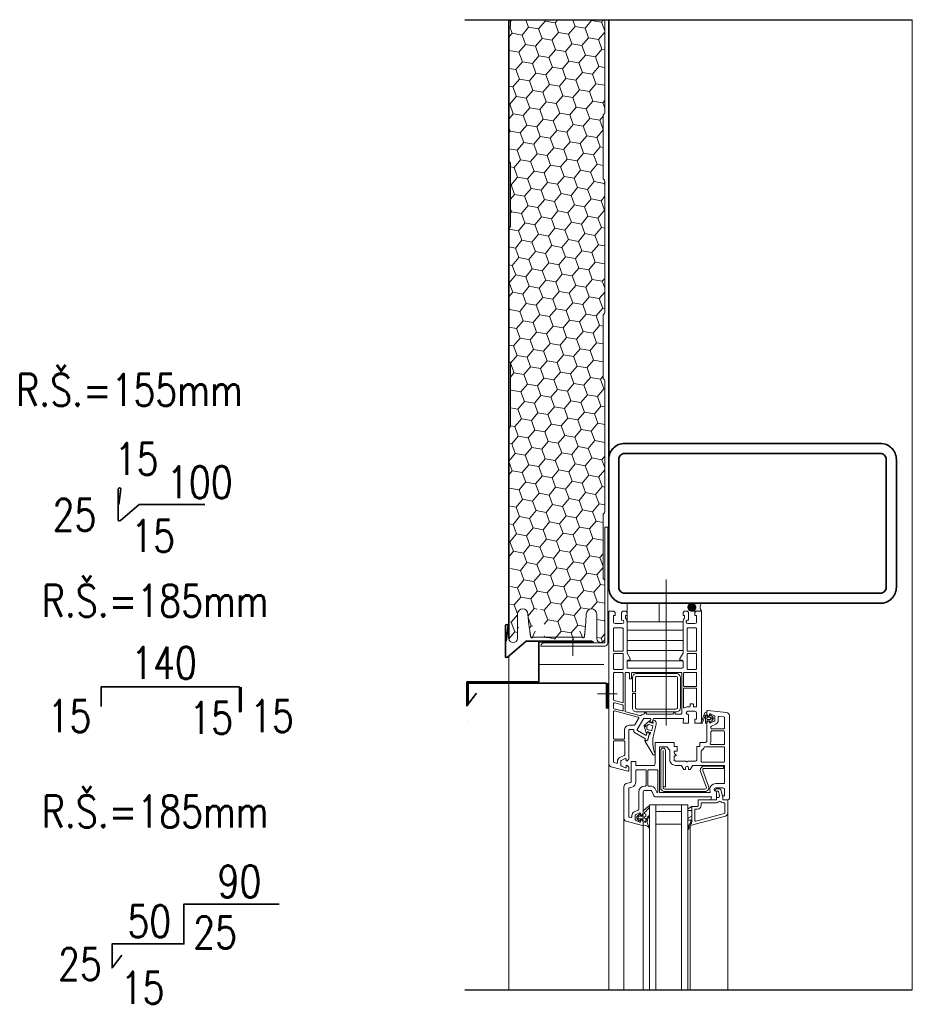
# Model space of a CAD drawing. Header units: millimetres. Extents: x -485339 to 350584, y -1189934 to 0.
# Tile 2 of 178: x -318442 to -317884, y -1055238 to -1054622. Entities that reach past the tile are written whole.
import ezdxf

# ---------------------------------------------------------------- set-up
doc = ezdxf.new("R2010")
doc.units = ezdxf.units.MM
doc.header["$LTSCALE"] = 10
for name, pattern in [('4008$0$SLD', [0]), ('4014$0$SLD', [0]), ('AUSGEZOGEN', [0]), ('DE_FLG$0$SLD', [0]), ('DE_MITTE$0$SLD', [0])]:
    doc.linetypes.add(name, pattern=pattern)
doc.layers.get('Defpoints').update_dxf_attribs({"color": 201})
for name, color, linetype, lineweight in [('N_klemp', 220, 'Continuous', 35), ('N_popis', 10, 'Continuous', 18), ('N_čáry_obrys', 10, 'Continuous', 35), ('N_čáry_plné', 10, 'Continuous', 18), ('N_šrary', 10, 'Continuous', 18), ('St_čáry_obrys', 5, 'Continuous', 35), ('St_čáry_plné', 250, 'Continuous', 18)]:
    doc.layers.add(name, color=color, linetype=linetype, lineweight=lineweight)
doc.styles.get("Standard").update_dxf_attribs({"font": 'simplex.shx', "width": 0.8})
doc.linetypes.add('IZOLACE', pattern='A,0.0001,-0.1,[134,ltypeshp.shx,S=0.1,R=0,X=-0.1,Y=0],-0.2,[134,ltypeshp.shx,S=0.1,R=180,X=0.1,Y=0],-0.1', length=0.4001)

# ---------------------------------------------------------------- blocks, each defined once
blk = doc.blocks.new('*X7571')
at = {"color": 0}
for p, q in [((144.05625, 175.3375), (144.05625, 175.3375)), ((144.1375, 175.175), (144.1375, 175.175)), ((144.21875, 175.3375), (144.21875, 175.3375)), ((144.21875, 175.0125), (144.21875, 175.0125)), ((144.3, 175.175), (144.3, 175.175)), ((144.38125, 175.3375), (144.38125, 175.3375)), ((144.38125, 175.0125), (144.38125, 175.0125)), ((144.4625, 175.175), (144.4625, 175.175)), ((144.54375, 175.3375), (144.54375, 175.3375)), ((144.54375, 175.0125), (144.54375, 175.0125)), ((144.625, 175.175), (144.625, 175.175)), ((144.70625, 175.3375), (144.70625, 175.3375)), ((143.975, 174.525), (143.975, 174.525)), ((144.1375, 174.525), (144.1375, 174.525)), ((144.21875, 174.6875), (144.21875, 174.6875)), ((144.3, 174.85), (144.3, 174.85)), ((144.3, 174.525), (144.3, 174.525)), ((144.38125, 174.6875), (144.38125, 174.6875)), ((144.4625, 174.85), (144.4625, 174.85)), ((144.4625, 174.525), (144.4625, 174.525)), ((144.54375, 174.6875), (144.54375, 174.6875)), ((144.625, 174.85), (144.625, 174.85)), ((144.625, 174.525), (144.625, 174.525)), ((144.70625, 174.6875), (144.70625, 174.6875)), ((144.7875, 174.525), (144.7875, 174.525))]:
    blk.add_line(p, q, dxfattribs=at)
blk = doc.blocks.new('*X7572')
at = {"color": 0}
for p, q in [((394.92, 631.63), (395.43, 632.13)), ((394.95, 631.47), (395.58, 632.11)), ((394.97, 631.85), (395.2, 632.08)), ((395, 631.35), (395.7, 632.05)), ((395.69, 631.21), (395, 631.9)), ((395.78, 631.29), (395.08, 631.99)), ((395.09, 631.26), (395.79, 631.97)), ((395.86, 631.39), (395.18, 632.07)), ((395.91, 631.52), (395.31, 632.12)), ((395.92, 631.68), (395.47, 632.13)), ((395.41, 631.13), (394.92, 631.62)), ((395.57, 631.15), (394.94, 631.78)), ((395.16, 631.2), (394.99, 631.37)), ((395.19, 631.19), (395.86, 631.86)), ((395.32, 631.14), (395.91, 631.73)), ((395.49, 631.14), (395.92, 631.56))]:
    blk.add_line(p, q, dxfattribs=at)

msp = doc.modelspace()

# ---------------------------------------------------------------- hatches: boundary and pattern name
at = {"layer": 'N_čáry_plné'}
h = msp.add_hatch(dxfattribs=at)
h.set_pattern_fill('NET', color=256, angle=45, style=0)
h.set_pattern_definition([(45, (-320485.2726, -1056006.063), (-2.245064, 2.245064), []), (135, (-320485.2726, -1056006.063), (-2.245064, -2.245064), [])])
h.paths.add_polyline_path([(-318062.03, -1054998.7), (-318062.03, -1054994.8), (-318063.03, -1054994.8), (-318063.03, -1054996.46, -0.213422)])
h = msp.add_hatch(dxfattribs=at)
h.set_pattern_fill('LINE', color=256, scale=2, style=0)
h.set_pattern_definition([(1e-13, (-320692.662, -1055956.594), (-1e-14, 6.35), [])])
h.paths.add_polyline_path([(-318062.03, -1055003.64), (-318062.03, -1055018.33), (-318060.03, -1055021.79), (-318060.03, -1055022.8), (-318061.53, -1055022.8, 0.414214), (-318062.03, -1055023.29), (-318062.03, -1055027.3, 0.414214), (-318061.53, -1055027.8), (-318027.53, -1055027.8, 0.414214), (-318027.03, -1055027.3), (-318027.03, -1055023.3, 0.414214), (-318027.53, -1055022.8), (-318029.03, -1055022.8), (-318029.03, -1055021.8), (-318027.03, -1055018.33), (-318027.03, -1055003.64)])
at = {"layer": 'N_šrary', "lineweight": 0}
h = msp.add_hatch(dxfattribs=at)
h.set_pattern_fill('HONEY', color=253, scale=2, angle=350, style=0)
h.set_pattern_definition([(350, (-308776.007, -1036060.685), (10.3352303, 3.761715), [6.35, -12.7]), (110, (-308776.007, -1036060.685), (-8.4253559, 7.0697145), [6.35, -12.7]), (50, (-308776.007, -1036060.685), (1.9098744, 10.8314295), [-12.7, 6.35])])
h.paths.add_polyline_path([(-318121.03, -1054993.95, -1), (-318114.53, -1054993.95), (-318113.94, -1055000.7), (-318112.75, -1055008.19, 0.73746), (-318111.62, -1055008.35), (-318111.46, -1055008.01, -0.982955), (-318112.85, -1055008.2), (-318113.23, -1055005.79), (-318114.04, -1055005.79), (-318113.85, -1055007.97, 0.388879), (-318111.86, -1055009.79), (-318110.69, -1055009.79), (-318091.03, -1055009.79), (-318089.72, -1055009.79, 0.388879), (-318087.72, -1055007.97), (-318087.53, -1055005.79), (-318088.56, -1055005.79), (-318087.94, -1054998.7), (-318087.53, -1054993.95, -1), (-318081.03, -1054993.95), (-318081.03, -1055009.2, 1), (-318076.03, -1055009.2), (-318076.03, -1055008.22), (-318076.03, -1054972.93, 0.267949), (-318076.53, -1054972.06, -0.267949), (-318077.03, -1054971.2), (-318077.03, -1054931.93, -0.267949), (-318076.53, -1054931.06, 0.267949), (-318076.03, -1054930.2), (-318076.03, -1054847.93, 0.267949), (-318076.53, -1054847.06, -0.267949), (-318077.03, -1054846.2), (-318077.03, -1054807.2, -0.267949), (-318076.53, -1054806.33, 0.267949), (-318076.03, -1054805.46), (-318076.03, -1054722.93, 0.267949), (-318076.53, -1054722.06, -0.267949), (-318077.03, -1054721.2), (-318077.03, -1054682.2, -0.267949), (-318076.53, -1054681.33, 0.267949), (-318076.03, -1054680.46), (-318076.03, -1054622.43), (-318135.03, -1054622.43), (-318135.03, -1054626.46, -0.267949), (-318135.53, -1054627.33, 0.267949), (-318136.03, -1054628.2), (-318136.03, -1054710.2, 0.267949), (-318135.53, -1054711.06, -0.267949), (-318135.03, -1054711.93), (-318135.03, -1054751.46, -0.267949), (-318135.53, -1054752.33, 0.267949), (-318136.03, -1054753.2), (-318136.03, -1054835.2, 0.267949), (-318135.53, -1054836.06, -0.267949), (-318135.03, -1054836.93), (-318135.03, -1054876.46, -0.267949), (-318135.53, -1054877.33, 0.267949), (-318136.03, -1054878.2), (-318136.03, -1054960.2, 0.267949), (-318135.53, -1054961.06, -0.267949), (-318135.03, -1054961.93), (-318135.03, -1055001.2, -0.267949), (-318135.53, -1055002.06, 0.267949), (-318136.03, -1055002.93), (-318136.03, -1055009.2, 0.920705), (-318130.58, -1055009.2), (-318130.58, -1054993.95, -1), (-318124.08, -1054993.95), (-318123.49, -1055000.7), (-318122.33, -1055007.99, 0.186793), (-318121.03, -1055004.62)])
h.paths.add_polyline_path([(-318089.77, -1055008.67, -0.277367), (-318090.06, -1055008.01)], flags=16)

# ---------------------------------------------------------------- linework, layer by layer
at = {"layer": 'Defpoints', "ltscale": 0.25}
for p, q in [((-318163.53, -1054622.14), (-317883.53, -1054622.14)), ((-318163.53, -1055228.94), (-317883.53, -1055228.94))]:
    msp.add_line(p, q, dxfattribs=at)
at = {"layer": 'N_klemp', "lineweight": 35}
for points in [[(-318380.42, -1054915.63, -0.729832), (-318378.81, -1054915.63), (-318380.02, -1054925.34)], [(-318326.21, -1054925.32), (-318367.4, -1054925.32), (-318379.15, -1054935.38, -0.369997), (-318380.42, -1054935.38), (-318380.42, -1054915.63)], [(-318138.13, -1055001.09, -0.729832), (-318136.52, -1055001.09), (-318137.73, -1055010.8)], [(-318083.92, -1055010.77), (-318125.12, -1055010.77), (-318136.86, -1055020.84, -0.369997), (-318138.13, -1055020.84), (-318138.13, -1055001.09)], [(-318161.58, -1055049.32), (-318161.58, -1055037.2), (-318075, -1055037.2), (-318075, -1055052.2, 1), (-318073.9, -1055052.2), (-318073.9, -1055037.23)], [(-318391.22, -1055051.65), (-318391.22, -1055039.54), (-318304.64, -1055039.54), (-318304.64, -1055054.54, 1), (-318303.54, -1055054.54), (-318303.54, -1055039.56)]]:
    msp.add_lwpolyline(points, format="xyb", dxfattribs=at)
for points in [[(-318083.03, -1055011.36), (-318117.28, -1055011.36), (-318117.28, -1055036.36), (-318162.28, -1055036.36), (-318162.28, -1055051.36), (-318156.19, -1055043.42)], [(-318279.74, -1055175.28), (-318339.31, -1055175.28), (-318339.31, -1055200.28), (-318384.31, -1055200.28), (-318384.31, -1055215.28), (-318378.22, -1055207.34)]]:
    msp.add_lwpolyline(points, dxfattribs=at)
at = {"layer": 'N_čáry_obrys'}
for points in [[(-318136.03, -1055009.2), (-318136.03, -1054622.14)], [(-318073.53, -1054622.14), (-318073.53, -1054896.72)]]:
    msp.add_lwpolyline(points, dxfattribs=at)
at = {"layer": 'N_čáry_obrys', "lineweight": 18}
msp.add_lwpolyline([(-318136.03, -1055020.13), (-318136.03, -1055228.94)], dxfattribs=at)
at = {"layer": 'N_čáry_plné'}
for p, q in [((-318136.03, -1054622.14), (-318136.03, -1055009.2)), ((-318073.53, -1054622.14), (-318073.53, -1054906.87)), ((-317883.53, -1055228.94), (-317883.53, -1054622.14)), ((-318015.53, -1054987.2), (-318021.53, -1054987.2)), ((-318021.53, -1054992.2), (-318015.53, -1054992.2)), ((-318064.9, -1055050.7), (-318069.9, -1055049.36)), ((-318070.53, -1055051.8), (-318070.53, -1055052.64)), ((-318070.16, -1055053.13), (-318065.16, -1055054.47)), ((-318064.53, -1055053.98), (-318064.53, -1055051.19)), ((-318075.18, -1055076.19), (-318075.18, -1055076.19))]:
    msp.add_line(p, q, dxfattribs=at)
at = {"layer": 'N_čáry_plné', "linetype": 'AUSGEZOGEN'}
for p, q in [((-318076.03, -1054622.43), (-318076.03, -1054680.46)), ((-318136.03, -1054628.2), (-318136.03, -1054710.2)), ((-318136.03, -1054628.2), (-318136.03, -1054710.2)), ((-318077.03, -1054682.2), (-318077.03, -1054721.2)), ((-318077.03, -1054682.2), (-318077.03, -1054721.2)), ((-318135.03, -1054711.93), (-318135.03, -1054751.46)), ((-318076.03, -1054722.93), (-318076.03, -1054805.46)), ((-318136.03, -1054753.2), (-318136.03, -1054835.2)), ((-318077.03, -1054807.2), (-318077.03, -1054846.2)), ((-318135.03, -1054836.93), (-318135.03, -1054876.46)), ((-318076.03, -1054847.93), (-318076.03, -1054930.2)), ((-318076.03, -1054849.72), (-318076.03, -1054930.2)), ((-318135.03, -1054868.43), (-318135.03, -1054876.46)), ((-318136.03, -1054878.2), (-318136.03, -1054960.2)), ((-318136.03, -1054878.2), (-318136.03, -1054960.2)), ((-318077.03, -1054931.93), (-318077.03, -1054971.2)), ((-318077.03, -1054931.93), (-318077.03, -1054971.2)), ((-318076.03, -1054972.93), (-318076.03, -1055009.2)), ((-318130.58, -1054993.95), (-318130.58, -1055009.2)), ((-318124.08, -1054993.95), (-318123.49, -1055000.7)), ((-318087.53, -1054993.95), (-318087.94, -1054998.7)), ((-318081.03, -1054993.95), (-318081.03, -1055009.2)), ((-318123.49, -1055000.7), (-318122.3, -1055008.19)), ((-318087.94, -1054998.7), (-318088.78, -1055008.2)), ((-318122.95, -1055004.7), (-318122.4, -1055008.2)), ((-318121.17, -1055008.35), (-318119.54, -1055004.7)), ((-318089.91, -1055008.34), (-318091.54, -1055004.69)), ((-318088.37, -1055004.69), (-318088.68, -1055008.22)), ((-318121.71, -1055008.7), (-318121.61, -1055008.7)), ((-318121.16, -1055008.34), (-318089.91, -1055008.34))]:
    msp.add_line(p, q, dxfattribs=at)
at = {"layer": 'N_čáry_plné', "linetype": 'Continuous'}
for p, q in [((-318048.04, -1055228.94), (-318048.04, -1055113.32)), ((-318044.04, -1055113.32), (-318048.04, -1055113.32)), ((-318044.04, -1055228.94), (-318044.04, -1055113.32)), ((-318028.04, -1055228.94), (-318028.04, -1055113.32)), ((-318024.04, -1055113.32), (-318028.04, -1055113.32)), ((-318024.04, -1055228.94), (-318024.04, -1055113.32))]:
    msp.add_line(p, q, dxfattribs=at)
at = {"layer": 'N_čáry_plné'}
for points in [[(-318116, -1055013.97, -0.414214), (-318114, -1055011.97), (-318076.03, -1055011.97), (-318076.03, -1054939.47), (-318074.03, -1054939.47), (-318074.03, -1055011.97, -0.414214), (-318076.03, -1055013.97), (-318116, -1055013.97)], [(-318050.55, -1055072.79, 0.707107), (-318049.14, -1055072.68), (-318048.3, -1055069.54), (-318047.47, -1055068.35, 0.520567), (-318047.61, -1055067.97), (-318049.31, -1055067.51), (-318049.49, -1055068.19, -0.745504), (-318050.06, -1055068.2), (-318051.42, -1055064.06, -0.297935), (-318051.31, -1055063.64), (-318048.06, -1055060.74, -0.745504), (-318047.57, -1055061.04), (-318047.76, -1055061.71), (-318046.09, -1055062.16, 0.606815), (-318045.79, -1055061.83), (-318046.03, -1055061.18, -0.153915), (-318046.04, -1055061.09), (-318045.89, -1055060.56, -0.414214), (-318045.4, -1055060.27, -0.425542), (-318043.89, -1055062.75), (-318045.35, -1055069.13, 0.153081), (-318044.53, -1055081.26, -0.708308), (-318045.69, -1055081.89), (-318050.67, -1055073.59, -0.282029), (-318050.87, -1055072.93), (-318050.83, -1055072.81, -0.707107), (-318050.55, -1055072.79)], [(-318039.5, -1055101.9), (-318038, -1055101.9), (-318038, -1055079.2, 1), (-318041, -1055079.2), (-318041, -1055102.4, 0.414214), (-318038.5, -1055104.9), (-318013.4, -1055104.9, 0.522229), (-318011.06, -1055101.53), (-318014.64, -1055091.85, -0.522229), (-318013.7, -1055090.5), (-318001.7, -1055090.5), (-318001.7, -1055089), (-318013.7, -1055089, 0.522229), (-318016.05, -1055092.37), (-318012.47, -1055102.05, -0.522229), (-318013.4, -1055103.4), (-318038.5, -1055103.4, -0.414214), (-318039.5, -1055102.4), (-318039.5, -1055079.2)], [(-318053.94, -1055123.11, -0.548619), (-318054.34, -1055123.24), (-318054.44, -1055123.16), (-318055.66, -1055122.13), (-318055.76, -1055122.05, -0.221695), (-318055.83, -1055121.9), (-318055.83, -1055120.49, -0.221694), (-318055.76, -1055120.34), (-318055.66, -1055120.26), (-318054.44, -1055119.23), (-318054.34, -1055119.15, -0.548619), (-318053.94, -1055119.28), (-318053.83, -1055119.69), (-318052.03, -1055119.69), (-318052.03, -1055117.16, -0.303346), (-318051.9, -1055116.98), (-318048.66, -1055114.07, -0.070456), (-318048.53, -1055114.04, -0.565003), (-318048.07, -1055114.65, -0.088529), (-318050.96, -1055117.82, 0.282029), (-318051.23, -1055118.27), (-318051.23, -1055118.73), (-318050.33, -1055119.06), (-318050.33, -1055120.5), (-318051.23, -1055120.73), (-318051.23, -1055121.66), (-318050.33, -1055121.9), (-318050.33, -1055123.5), (-318051.23, -1055123.73), (-318051.23, -1055124.1), (-318050.33, -1055124.1, -0.151253), (-318048.48, -1055120.12, -0.881616), (-318048.08, -1055120.47, 0.385228), (-318048.07, -1055127.21, -0.856923), (-318048.39, -1055127.52), (-318049.13, -1055126.72, 0.184411), (-318050.42, -1055126.1), (-318051.85, -1055125.97, -0.388886), (-318052.03, -1055125.77), (-318052.03, -1055125.1), (-318052.03, -1055122.7), (-318053.83, -1055122.7), (-318053.94, -1055123.11)], [(-318022.53, -1055126.2, 0.07144), (-318023.47, -1055128.33, -0.40386), (-318023.71, -1055128.48), (-318023.78, -1055128.46, -0.410765), (-318024.01, -1055128.11, -0.058815), (-318023.12, -1055125.58, -0.063292), (-318023.05, -1055125.47), (-318022.71, -1055125.05, -0.053572), (-318022.4, -1055124.75, 0.227931), (-318022.03, -1055123.97), (-318022.03, -1055123.18, 0.414214), (-318022.33, -1055122.88), (-318023.28, -1055122.88, -0.767327), (-318023.65, -1055121.48), (-318021.78, -1055120.4, 0.267927), (-318021.53, -1055119.97), (-318021.53, -1055117.38, 0.414214), (-318022.03, -1055116.88), (-318023.28, -1055116.88, -0.767327), (-318023.65, -1055115.48), (-318021.53, -1055114.25)]]:
    msp.add_lwpolyline(points, format="xyb", dxfattribs=at)
at = {"layer": 'N_čáry_plné', "ltscale": 0.25}
msp.add_lwpolyline([(-318037.51, -1055063.67), (-318037.51, -1054972.38)], dxfattribs=at)
at = {"layer": 'N_čáry_plné'}
msp.add_lwpolyline([(-318062.03, -1054998.7), (-318041.89, -1054998.7), (-318041.89, -1054987.2), (-318062.03, -1054987.2)], close=True, dxfattribs=at)
at = {"layer": 'N_čáry_plné', "linetype": 'Continuous'}
msp.add_lwpolyline([(-318073.53, -1055048.92), (-318073.53, -1054992.2), (-318070.28, -1054992.2), (-318069.53, -1054992.94), (-318069.53, -1054994.8), (-318070.53, -1054994.8), (-318070.53, -1054998.9, 0.414213), (-318069.53, -1054999.9), (-318065.03, -1054999.9, 0.414213), (-318064.03, -1054998.9), (-318064.03, -1054998.7, 0.414213), (-318065.03, -1054997.7), (-318065.53, -1054997.7), (-318065.53, -1054992.95), (-318064.78, -1054992.2), (-318062.78, -1054992.2), (-318062.03, -1054992.95), (-318062.03, -1054994.8), (-318063.03, -1054994.8), (-318063.03, -1054996.46, -0.213422), (-318062.03, -1054998.7), (-318062.03, -1055018.33), (-318060.03, -1055021.79), (-318060.03, -1055022.8), (-318061.53, -1055022.8, 0.414213), (-318062.03, -1055023.29), (-318062.03, -1055027.3, 0.414214), (-318061.53, -1055027.8), (-318027.53, -1055027.8, 0.414213), (-318027.03, -1055027.3), (-318027.03, -1055023.3, 0.414213), (-318027.53, -1055022.8), (-318029.03, -1055022.8), (-318029.03, -1055021.8), (-318027.03, -1055018.33), (-318027.03, -1054998.7, -0.213422), (-318026.03, -1054996.46), (-318026.03, -1054994.8), (-318027.03, -1054994.8), (-318027.03, -1054992.94), (-318026.28, -1054992.2), (-318024.28, -1054992.2), (-318023.53, -1054992.95), (-318023.53, -1054997.7), (-318024.03, -1054997.7, 0.414214), (-318025.03, -1054998.7), (-318025.03, -1054998.9, 0.414213), (-318024.03, -1054999.9), (-318019.53, -1054999.9, 0.414213), (-318018.53, -1054998.9), (-318018.53, -1054994.8), (-318019.53, -1054994.8), (-318019.53, -1054992.94), (-318018.78, -1054992.2), (-318015.53, -1054992.2), (-318015.53, -1055061.2, -0.414214), (-318016.53, -1055062.2), (-318019.53, -1055062.2), (-318019.53, -1055059.6), (-318018.53, -1055059.6), (-318018.53, -1055055.7, 0.414213), (-318019.53, -1055054.7), (-318024.03, -1055054.7, 1), (-318024.03, -1055056.7), (-318023.53, -1055056.7), (-318023.53, -1055062.2), (-318027.03, -1055062.2), (-318026.77, -1055059.2), (-318045.14, -1055059.2, 0.339454), (-318045.63, -1055059.57), (-318046.01, -1055060.99, -0.267949), (-318046.72, -1055061.69), (-318047.26, -1055061.84), (-318047.56, -1055061.76, -0.414214), (-318047.7, -1055061.51), (-318047.25, -1055059.82, 0.493145), (-318047.73, -1055059.2), (-318051.36, -1055059.2, 0.267949), (-318051.79, -1055059.45), (-318055.66, -1055066.15, 0.414214), (-318055.48, -1055066.83), (-318050.54, -1055069.68, 0.493145), (-318049.81, -1055069.38), (-318049.36, -1055067.69, -0.414214), (-318049.11, -1055067.55), (-318048.81, -1055067.63), (-318048.41, -1055068.03, -0.267949), (-318048.15, -1055069), (-318049.12, -1055072.62, -0.8391), (-318050.67, -1055072.48), (-318050.7, -1055072.15, 0.244698), (-318050.95, -1055071.76), (-318057.48, -1055067.99, -0.267949), (-318057.73, -1055067.56), (-318057.73, -1055066.7, 0.414214), (-318058.23, -1055066.2), (-318060.53, -1055066.2, 0.414214), (-318061.03, -1055066.7), (-318061.03, -1055084.7), (-318062.03, -1055085.69), (-318062.53, -1055085.69), (-318062.53, -1055084.8, 0.548619), (-318063.24, -1055084.34), (-318065.74, -1055085.51, 0.291473), (-318066.03, -1055085.96), (-318066.03, -1055088.43, 0.291474), (-318065.74, -1055088.88), (-318063.24, -1055090.05, 0.546633), (-318062.53, -1055089.59), (-318062.53, -1055088.7), (-318062.03, -1055088.7), (-318061.03, -1055089.69), (-318061.03, -1055091.7, -0.493145), (-318061.66, -1055092.18), (-318072.05, -1055089.39, -0.339454), (-318073.53, -1055087.46), (-318073.53, -1054992.2)], format="xyb", dxfattribs=at)
at = {"layer": 'N_čáry_plné'}
for points in [[(-318062.03, -1054998.7), (-318027.03, -1054998.7)], [(-318096.02, -1055020.07), (-318096.02, -1055007.86)], [(-318080.44, -1055043.8), (-318068.23, -1055043.8)], [(-318070.53, -1055051.8), (-318070.53, -1055049.85)], [(-318073.53, -1055087.46), (-318073.53, -1055228.94)], [(-318064.03, -1055121.54), (-318064.03, -1055228.94)], [(-317999.03, -1055118.36), (-317999.03, -1055228.94)], [(-318052.03, -1055125.89), (-318052.03, -1055228.94)], [(-318022.53, -1055126.2), (-318022.53, -1055228.94)]]:
    msp.add_lwpolyline(points, dxfattribs=at)
at = {"layer": 'N_čáry_plné', "linetype": 'Continuous'}
for points in [[(-318070.53, -1055003.1, -0.414214), (-318070.03, -1055002.6), (-318065.03, -1055002.6, -0.414214), (-318064.53, -1055003.1), (-318064.53, -1055016.7, -0.414214), (-318065.03, -1055017.2), (-318070.03, -1055017.2, -0.414214), (-318070.53, -1055016.69)], [(-318024.03, -1055002.6, 0.414214), (-318024.53, -1055003.1), (-318024.53, -1055016.7, 0.414214), (-318024.03, -1055017.2), (-318019.03, -1055017.2, 0.414214), (-318018.53, -1055016.7), (-318018.53, -1055003.1, 0.414214), (-318019.03, -1055002.6)], [(-318065.03, -1055018.5, -0.414214), (-318064.53, -1055019), (-318064.53, -1055028, -0.414214), (-318065.03, -1055028.5), (-318070.03, -1055028.5, -0.414214), (-318070.53, -1055027.99), (-318070.53, -1055019, -0.414213), (-318070.03, -1055018.5)], [(-318019.03, -1055018.5, -0.414213), (-318018.53, -1055019), (-318018.53, -1055028, -0.414214), (-318019.03, -1055028.5), (-318024.03, -1055028.5, -0.414214), (-318024.53, -1055028), (-318024.53, -1055019, -0.414214), (-318024.03, -1055018.5)], [(-318070.53, -1055031, -0.414214), (-318070.03, -1055030.5), (-318065.03, -1055030.5, -0.414214), (-318064.53, -1055030.99), (-318064.53, -1055048.81, -0.493145), (-318065.16, -1055049.29), (-318070.16, -1055047.95, -0.339454), (-318070.53, -1055047.47)], [(-318060.53, -1055031, 0.414214), (-318061.03, -1055030.5), (-318062.73, -1055030.5, 0.414214), (-318063.23, -1055031), (-318063.23, -1055054.6, 0.339454), (-318062.86, -1055055.08), (-318053.99, -1055057.46, 0.257005), (-318053.52, -1055057.34, -0.176272), (-318051.51, -1055056.5, 0.401872), (-318051.03, -1055056, -1.002105), (-318050.03, -1055055.99, 0.414214), (-318049.53, -1055056.5), (-318033.53, -1055056.5, 0.414214), (-318033.03, -1055055.99, -1), (-318032.03, -1055055.99, 0.414214), (-318031.53, -1055056.5), (-318028.23, -1055056.5, 0.414214), (-318027.73, -1055056), (-318027.73, -1055031, 0.414214), (-318028.23, -1055030.5), (-318058.73, -1055030.5, 0.414214), (-318059.23, -1055031), (-318059.23, -1055034.5), (-318060.53, -1055034.5)], [(-318026.23, -1055030.5), (-318019.03, -1055030.5, -0.414214), (-318018.53, -1055031), (-318018.53, -1055038.7, -0.414214), (-318019.03, -1055039.2), (-318026.23, -1055039.2, -0.414214), (-318026.73, -1055038.7), (-318026.73, -1055031, -0.414214)], [(-318019.03, -1055052), (-318020.03, -1055052, -0.414214), (-318020.53, -1055051.5), (-318020.53, -1055050.5, 0.414214), (-318021.03, -1055050), (-318022.03, -1055050, 0.414214), (-318022.53, -1055050.5), (-318022.53, -1055051.49, -0.414214), (-318023.03, -1055051.99), (-318024.03, -1055051.99, 0.138709), (-318025.97, -1055052.54, -0.586627), (-318026.73, -1055052.12), (-318026.73, -1055040.7, -0.414214), (-318026.23, -1055040.2), (-318019.03, -1055040.2, -0.414214), (-318018.53, -1055040.7), (-318018.53, -1055051.49, -0.414214)], [(-318057.53, -1055063.5), (-318060.53, -1055063.5, 0.414214), (-318063.73, -1055066.7), (-318063.73, -1055071.7), (-318063.73, -1055071.7, -0.414214), (-318064.23, -1055072.2), (-318070.03, -1055072.2, -0.414214), (-318070.53, -1055071.7), (-318070.53, -1055055.02, -0.493145), (-318069.9, -1055054.54), (-318055.09, -1055058.51, -0.493145), (-318054.79, -1055059.24), (-318057.1, -1055063.25, -0.267949)], [(-318032.63, -1055076.7), (-318030.78, -1055076.7), (-318030.78, -1055079.7), (-318032.63, -1055079.7), (-318032.63, -1055080.41, 0.176327), (-318032.39, -1055081.05), (-318031.38, -1055082.27, -0.63707), (-318031.53, -1055082.6), (-318032.63, -1055082.6), (-318032.63, -1055084.9, 0.414214), (-318031.63, -1055085.9), (-318025.03, -1055085.9, 0.99998), (-318024.03, -1055085.9), (-318019.28, -1055085.9, 0.414214), (-318018.28, -1055084.89), (-318018.28, -1055076.7), (-318016.43, -1055076.7), (-318016.43, -1055074.2), (-318013.03, -1055074.2, 0.414214), (-318012.03, -1055073.2), (-318012.03, -1055061.7), (-318011.03, -1055060.69), (-318010.53, -1055060.69), (-318010.53, -1055061.6, 0.54862), (-318009.82, -1055062.05), (-318007.32, -1055060.88, 0.291474), (-318007.03, -1055060.43), (-318007.03, -1055057.96, 0.291474), (-318007.32, -1055057.51), (-318009.82, -1055056.34, 0.546634), (-318010.53, -1055056.79), (-318010.53, -1055057.69), (-318011.03, -1055057.69), (-318012.03, -1055056.69), (-318012.03, -1055054.7, -0.445229), (-318011.48, -1055054.2), (-317999.82, -1055055.42, -0.383864), (-317998.03, -1055057.41), (-317998.03, -1055109.19, -0.414213), (-317999.03, -1055110.2), (-318002.03, -1055110.2), (-318002.03, -1055107.59), (-318001.03, -1055107.59), (-318001.03, -1055103.7, 0.414215), (-318002.03, -1055102.7), (-318006.53, -1055102.7, 0.999998), (-318006.53, -1055104.7), (-318006.03, -1055104.7), (-318006.03, -1055110.2), (-318009.53, -1055110.2), (-318009.18, -1055108.2), (-318044.39, -1055108.2, -0.291474), (-318045.3, -1055107.62), (-318046.62, -1055104.77, 0.291474), (-318047.53, -1055104.2), (-318051.03, -1055104.2, 0.414214), (-318052.03, -1055105.19), (-318052.03, -1055118.69), (-318053.03, -1055119.69), (-318053.53, -1055119.69), (-318053.53, -1055118.8, 0.548619), (-318054.24, -1055118.34), (-318056.74, -1055119.51, 0.291473), (-318057.03, -1055119.96), (-318057.03, -1055122.43, 0.291474), (-318056.74, -1055122.88), (-318054.24, -1055124.05, 0.546633), (-318053.53, -1055123.59), (-318053.53, -1055122.7), (-318053.03, -1055122.7), (-318052.03, -1055123.7), (-318052.03, -1055125.89, -0.493145), (-318052.41, -1055126.18), (-318062.55, -1055123.47, -0.339454), (-318064.03, -1055121.54), (-318064.03, -1055101.94, -0.339454), (-318062.55, -1055100), (-318059.9, -1055099.29, 0.339454), (-318059.53, -1055098.81), (-318059.53, -1055086.2), (-318056.53, -1055086.2), (-318056.53, -1055088.7), (-318045.53, -1055088.7, 0.414214), (-318044.53, -1055087.69), (-318044.53, -1055074.2), (-318032.63, -1055074.2)], [(-318005.03, -1055060.43, -0.291474), (-318006.47, -1055062.7), (-318009.24, -1055063.99, 0.291473), (-318009.53, -1055064.44), (-318009.53, -1055065.2, 0.414214), (-318009.03, -1055065.7), (-318001.53, -1055065.7, 0.407129), (-318001.03, -1055065.21), (-318001.03, -1055058.76, 0.383864), (-318001.48, -1055058.27), (-318004.48, -1055057.95, 0.435959), (-318005.03, -1055058.43)], [(-318009.03, -1055067), (-318001.53, -1055067, -0.414213), (-318001.03, -1055067.5), (-318001.03, -1055075.09, -0.414214), (-318001.53, -1055075.6), (-318009.48, -1055075.6, -0.559436), (-318009.93, -1055074.87, 0.117902), (-318009.53, -1055073.2), (-318009.53, -1055067.5, -0.414214)], [(-318070.03, -1055073.2), (-318064.03, -1055073.2, -0.414214), (-318063.53, -1055073.69), (-318063.53, -1055081.95, -0.291473), (-318063.82, -1055082.4), (-318066.58, -1055083.69, 0.291473), (-318068.03, -1055085.96), (-318068.03, -1055086.71, -0.493145), (-318068.66, -1055087.2), (-318070.16, -1055086.79, -0.339454), (-318070.53, -1055086.31), (-318070.53, -1055073.7, -0.414214)], [(-318035.33, -1055084.9, 0.414214), (-318031.63, -1055088.6), (-318028.32, -1055088.6, -0.267949), (-318027.88, -1055088.85), (-318026.53, -1055091.2), (-318025.53, -1055091.2), (-318025.53, -1055090.1, -0.999998), (-318023.53, -1055090.1), (-318023.53, -1055091.2), (-318022.53, -1055091.2), (-318021.17, -1055088.84, -0.267949), (-318020.74, -1055088.6), (-318001.53, -1055088.6, -0.414214), (-318001.03, -1055089.1), (-318001.03, -1055099.5, -0.414214), (-318001.53, -1055100), (-318006.53, -1055100, 0.509683), (-318010.05, -1055104.84, -0.509693), (-318010.52, -1055105.5), (-318041.33, -1055105.5, -0.414214), (-318041.83, -1055105), (-318041.83, -1055077.4, -0.414214), (-318041.33, -1055076.9), (-318037.45, -1055076.9, -0.198912), (-318037.24, -1055076.98), (-318035.42, -1055078.81, -0.198912), (-318035.33, -1055079.02)], [(-318015.29, -1055079.14, 0.291705), (-318015.58, -1055079.6), (-318015.58, -1055086.1, 0.414214), (-318015.08, -1055086.6), (-318001.53, -1055086.6, 0.414214), (-318001.03, -1055086.1), (-318001.03, -1055077.4, 0.414214), (-318001.53, -1055076.9), (-318013.31, -1055076.9, 0.351), (-318013.79, -1055077.29, -0.232768)], [(-318056.53, -1055091.9, -0.414214), (-318056.03, -1055091.4), (-318050.53, -1055091.4, -0.414214), (-318050.03, -1055091.9), (-318050.03, -1055101, -0.414214), (-318050.53, -1055101.5), (-318051.03, -1055101.5, 0.414213), (-318054.73, -1055105.19), (-318054.73, -1055116.04, -0.291473), (-318055.02, -1055116.5), (-318057.58, -1055117.69, 0.291473), (-318059.03, -1055119.96), (-318059.03, -1055120.65, -0.493145), (-318059.66, -1055121.14), (-318060.66, -1055120.87, -0.339454), (-318061.03, -1055120.39), (-318061.03, -1055103.09, -0.339454), (-318060.66, -1055102.6), (-318059.12, -1055102.19, 0.339454), (-318056.53, -1055098.81)], [(-318043.39, -1055105.33, 0.802585), (-318042.83, -1055105.2), (-318042.83, -1055091.9, 0.414214), (-318043.33, -1055091.4), (-318048.53, -1055091.4, 0.414214), (-318049.03, -1055091.9), (-318049.03, -1055101, 0.414214), (-318048.53, -1055101.5), (-318047.53, -1055101.5, -0.291474), (-318044.18, -1055103.63)]]:
    msp.add_lwpolyline(points, format="xyb", close=True, dxfattribs=at)
at = {"layer": 'N_čáry_plné', "linetype": 'IZOLACE', "lineweight": 18, "ltscale": 2}
msp.add_lwpolyline([(-318076.59, -1055025.4), (-318117.28, -1055025.4)], dxfattribs=at)
at = {"layer": 'N_čáry_plné', "linetype": '4014$0$SLD'}
msp.add_lwpolyline([(-318030.46, -1055052.35, -0.414214), (-318031.46, -1055053.35), (-318055.86, -1055053.35, -0.414214), (-318056.86, -1055052.35), (-318056.86, -1055043.65), (-318058.66, -1055043.65), (-318058.66, -1055052.65, 0.414214), (-318056.16, -1055055.15), (-318031.16, -1055055.15, 0.414214), (-318028.66, -1055052.65), (-318028.66, -1055033.65, 0.414214), (-318031.16, -1055031.15), (-318056.16, -1055031.15, 0.414214), (-318058.66, -1055033.65), (-318058.66, -1055042.65), (-318056.86, -1055042.65), (-318056.86, -1055033.95, -0.414214), (-318055.86, -1055032.95), (-318031.46, -1055032.95, -0.414214), (-318030.46, -1055033.95)], format="xyb", close=True, dxfattribs=at)
at = {"layer": 'N_čáry_plné'}
for points in [[(-318012.03, -1055055.5, 0.414214), (-318012.23, -1055055.3), (-318012.48, -1055055.3, 0.149964), (-318013.37, -1055055.78), (-318015.63, -1055061.64, 0.865088), (-318014.96, -1055062.2), (-318013.26, -1055057.59, -4.419361), (-318013.03, -1055057.7), (-318013.03, -1055061.7, 0.414214), (-318012.53, -1055062.2), (-318012.23, -1055062.2, 0.414214), (-318012.03, -1055062), (-318012.03, -1055060.7), (-318010.53, -1055060.7), (-318010.53, -1055061.25, 0.641722), (-318010.03, -1055061.47), (-318008.44, -1055060.1, 0.458292), (-318008.44, -1055058.29), (-318010.03, -1055056.92, 0.641722), (-318010.53, -1055057.15), (-318010.53, -1055057.7), (-318012.03, -1055057.7)], [(-318054.83, -1055120.29, 0.414214), (-318055.13, -1055120.59), (-318055.13, -1055121.8, 0.414214), (-318054.83, -1055122.1), (-318052.33, -1055122.1, 0.414214), (-318052.03, -1055121.8), (-318052.03, -1055120.59, 0.414214), (-318052.33, -1055120.29)]]:
    msp.add_lwpolyline(points, format="xyb", close=True, dxfattribs=at)
at = {"layer": 'N_čáry_plné', "linetype": 'DE_FLG$0$SLD'}
msp.add_lwpolyline([(-318009.83, -1055058.45), (-318011.73, -1055058.45, 0.414214), (-318012.03, -1055058.75), (-318012.03, -1055059.65, 0.414214), (-318011.73, -1055059.95), (-318009.83, -1055059.95, 0.414214), (-318009.53, -1055059.65), (-318009.53, -1055058.75, 0.414214)], format="xyb", close=True, dxfattribs=at)
at = {"layer": 'N_čáry_plné', "linetype": 'DE_MITTE$0$SLD'}
msp.add_lwpolyline([(-318049.35, -1055063.56), (-318048.82, -1055063.03, -0.267949), (-318048.53, -1055062.96), (-318046.09, -1055063.61, -0.414214), (-318045.88, -1055063.98), (-318046.55, -1055066.49, -0.414214), (-318046.92, -1055066.7), (-318049.36, -1055066.05, -0.267949), (-318049.57, -1055065.83), (-318049.76, -1055065.11, -0.131653), (-318049.76, -1055064.96), (-318049.43, -1055063.7, -0.131653)], format="xyb", close=True, dxfattribs=at)
at = {"layer": 'N_čáry_plné', "linetype": '4008$0$SLD'}
for points in [[(-318021.53, -1055114.2), (-318018.03, -1055114.2, 0.414214), (-318017.53, -1055113.7), (-318017.53, -1055110.2), (-318006.03, -1055110.2), (-318006.03, -1055108.7), (-318005.2, -1055108.7, 0.493145), (-318004.23, -1055107.44), (-318004.9, -1055104.92, 0.339454), (-318005.19, -1055104.7), (-318006.18, -1055104.7, -0.999999), (-318006.18, -1055103.2), (-318004.73, -1055103.2, -0.339454), (-318003.18, -1055104.38), (-318002.03, -1055108.7), (-318002.03, -1055110.2), (-317999.03, -1055110.2), (-317999.03, -1055118.36, -0.339454), (-318000.51, -1055120.3), (-318022.53, -1055126.2), (-318022.53, -1055125.97, -0.23607), (-318022.13, -1055125.17, 0.23607), (-318021.53, -1055123.97)], [(-318018.03, -1055116, 0.414214), (-318015.73, -1055113.7), (-318015.73, -1055112.5, -0.414214), (-318015.23, -1055112), (-318006.08, -1055112, 0.230961), (-318004.82, -1055111.38, -0.487948), (-318003.24, -1055111.38, 0.230959), (-318001.98, -1055112), (-318001.33, -1055112, -0.414214), (-318000.83, -1055112.5), (-318000.83, -1055118.13, -0.339454), (-318001.2, -1055118.62), (-318019.1, -1055123.41, -0.493145), (-318019.73, -1055122.93), (-318019.73, -1055116.5, -0.414214), (-318019.23, -1055116)]]:
    msp.add_lwpolyline(points, format="xyb", close=True, dxfattribs=at)
at = {"layer": 'N_čáry_plné', "linetype": 'Continuous'}
for points in [[(-318028.04, -1055113.32), (-318028.04, -1055117.32), (-318044.04, -1055117.32), (-318044.04, -1055113.32)], [(-318028.04, -1055117.32), (-318028.04, -1055125.32), (-318044.04, -1055125.32), (-318044.04, -1055117.32)]]:
    msp.add_lwpolyline(points, close=True, dxfattribs=at)
at = {"layer": 'N_čáry_plné'}
msp.add_circle((-318021.53, -1054989.7), 2.5, dxfattribs=at)
at = {"layer": 'N_čáry_plné', "linetype": 'DE_FLG$0$SLD'}
msp.add_circle((-318008.73, -1055059.2), 0.35, dxfattribs=at)
at = {"layer": 'N_čáry_plné', "linetype": 'DE_MITTE$0$SLD'}
msp.add_circle((-318050.56, -1055064.07), 0.35, dxfattribs=at)
at = {"layer": 'N_čáry_plné', "linetype": 'AUSGEZOGEN'}
for centre, radius, start, end in [((-318077.03, -1054680.46), 1, 300, 0), ((-318077.03, -1054680.46), 1, 300, 0), ((-318076.03, -1054682.2), 1, 120, 180), ((-318076.03, -1054682.2), 1, 120, 180), ((-318135.03, -1054710.2), 1, 180, 240), ((-318136.03, -1054711.93), 1, 0, 60), ((-318076.03, -1054721.2), 1, 180, 240), ((-318077.03, -1054722.93), 1, 0, 60), ((-318135.03, -1054753.2), 1, 120, 180), ((-318136.03, -1054751.46), 1, 300, 0), ((-318076.03, -1054807.2), 1, 120, 180), ((-318077.03, -1054805.46), 1, 300, 0), ((-318135.03, -1054835.2), 1, 180, 240), ((-318136.03, -1054836.93), 1, 0, 60), ((-318076.03, -1054846.2), 1, 180, 240), ((-318077.03, -1054847.93), 1, 0, 60), ((-318135.03, -1054878.2), 1, 120, 180), ((-318135.03, -1054878.2), 1, 120, 180), ((-318136.03, -1054876.46), 1, 300, 0), ((-318136.03, -1054876.46), 1, 300, 0), ((-318076.03, -1054931.93), 1, 120, 180), ((-318076.03, -1054931.93), 1, 120, 180), ((-318077.03, -1054930.2), 1, 300, 0), ((-318077.03, -1054930.2), 1, 300, 0), ((-318076.03, -1054971.2), 1, 180, 240), ((-318076.03, -1054971.2), 1, 180, 240), ((-318077.03, -1054972.93), 1, 0, 60), ((-318077.03, -1054972.93), 1, 0, 60), ((-318127.33, -1054993.95), 3.25, 0, 180), ((-318084.28, -1054993.95), 3.25, 0, 180), ((-318129.58, -1055002.93), 1, 120, 180), ((-318133.3, -1055008.97), 2.73, 184.72814, 355.27186), ((-318121.71, -1055008.1), 0.7, 189, 339.59599), ((-318121.71, -1055008.1), 0.6, 189, 336), ((-318089.37, -1055008.09), 0.7, 200.69588, 0.26516), ((-318089.37, -1055008.09), 0.6, 204, 0.68735), ((-318078.53, -1055009.2), 2.5, 180, 0)]:
    msp.add_arc(centre, radius, start, end, dxfattribs=at)
at = {"layer": 'N_čáry_plné'}
for centre, radius, start, end in [((-318021.53, -1054989.7), 2.5, 270, 90), ((-318012.32, -1054989.7), 4.07, 142.05235, 217.94765), ((-318070.03, -1055049.85), 0.5, 75.00003, 179.93276), ((-318070.03, -1055052.64), 0.5, 180.00006, 255.00001), ((-318065.03, -1055053.98), 0.5, 255.00002, 359.99994), ((-318065.03, -1055051.19), 0.5, 359.99999, 74.99993)]:
    msp.add_arc(centre, radius, start, end, dxfattribs=at)
at = {"layer": 'St_čáry_obrys'}
for points in [[(-318063.53, -1054987.2), (-317903.53, -1054987.2, 0.414214), (-317893.53, -1054977.2), (-317893.53, -1054897.2, 0.414214), (-317903.53, -1054887.2), (-318063.53, -1054887.2, 0.414214), (-318073.53, -1054897.2), (-318073.53, -1054977.2, 0.414214)], [(-318063.53, -1054980.9, -0.414214), (-318067.23, -1054977.2), (-318067.23, -1054897.2, -0.414214), (-318063.53, -1054893.5), (-317903.53, -1054893.5, -0.414214), (-317899.83, -1054897.2), (-317899.83, -1054977.2, -0.414214), (-317903.53, -1054980.9)]]:
    msp.add_lwpolyline(points, format="xyb", close=True, dxfattribs=at)
at = {"layer": 'St_čáry_plné', "linetype": 'AUSGEZOGEN'}
msp.add_line((-318135.03, -1054622.43), (-318135.03, -1054626.46), dxfattribs=at)
at = {"layer": 'St_čáry_plné'}
msp.add_line((-318161.35, -1055060.71), (-318161.35, -1055060.71), dxfattribs=at)
at = {"layer": 'St_čáry_plné', "linetype": 'AUSGEZOGEN'}
for centre, start, end in [((-318135.03, -1054628.2), 120, 180), ((-318135.03, -1054628.2), 120, 180), ((-318136.03, -1054626.46), 300, 0), ((-318136.03, -1054626.46), 300, 0)]:
    msp.add_arc(centre, 1, start, end, dxfattribs=at)

# ---------------------------------------------------------------- block references
at = {"layer": 'N_čáry_plné', "xscale": 5, "yscale": 5, "zscale": 8}
for name, p in [('*X7572', (-319998.63, -1058147.85)), ('*X7571', (-318739.84, -1055864.4))]:
    msp.add_blockref(name, p, dxfattribs=at)

# ---------------------------------------------------------------- texts
at = {"layer": 'N_klemp', "lineweight": 35, "width": 0.8}
for s, p in [('R.Š.=155mm', (-318444.34, -1054863.73)), ('R.Š.=185mm', (-318428.24, -1054995.56)), ('R.Š.=185mm', (-318428.24, -1055127.38))]:
    msp.add_text(s, height=20, dxfattribs=at).set_placement(p)
at = {"layer": 'N_popis', "width": 0.8}
for s, p in [('15', (-318382.66, -1054906.91)), ('100', (-318350.01, -1054921.51)), ('25', (-318421.54, -1054941.84)), ('15', (-318372.37, -1054955.06)), ('140', (-318372.37, -1055034.47)), ('15', (-318424.74, -1055067.74)), ('15', (-318336.01, -1055068.86)), ('15', (-318297.98, -1055067.74)), ('90', (-318318.35, -1055171.18)), ('50', (-318374.74, -1055196.11)), ('25', (-318333.56, -1055203.02)), ('25', (-318418.18, -1055222.83)), ('15', (-318378.96, -1055237.67))]:
    msp.add_text(s, height=20, dxfattribs=at).set_placement(p)

doc.saveas('drawing.dxf')
